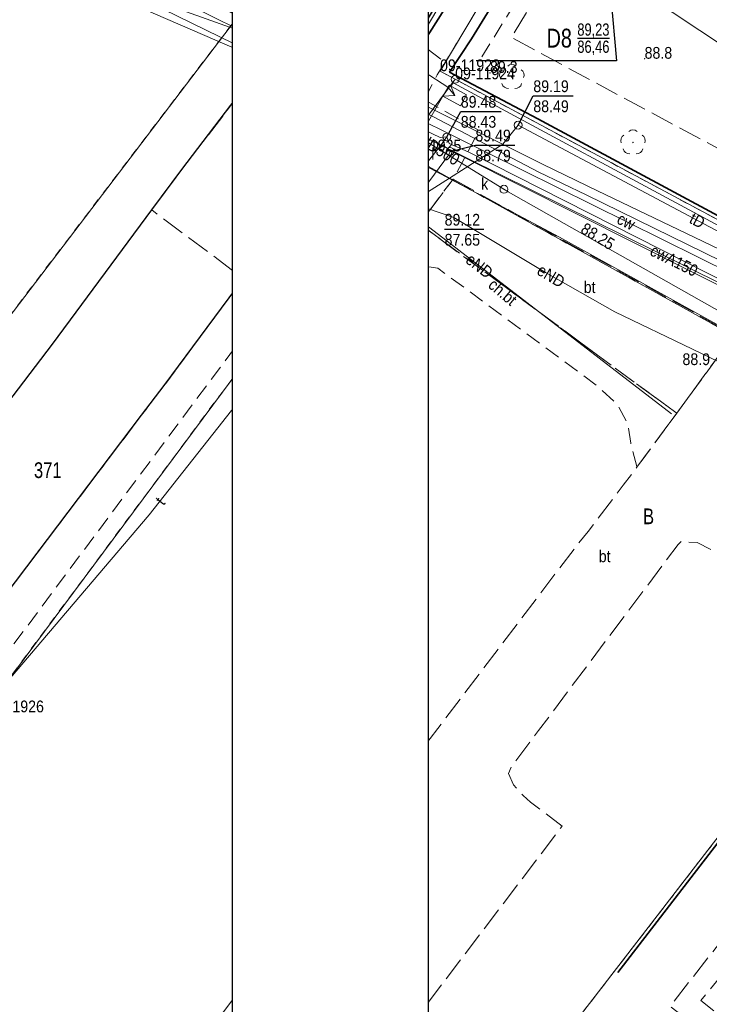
# Model space of a CAD drawing. Header units: metres. Extents: x 5550680 to 5557791, y 5952678 to 5961317.
# Tile 5 of 16: x 5550973 to 5551017, y 5960616 to 5960678. Entities that reach past the tile are written whole.
import ezdxf
from ezdxf import colors
from ezdxf.entities.mleader import LeaderData, LeaderLine
from ezdxf.enums import TextEntityAlignment as Align
from ezdxf.math import Vec2, Vec3

# ---------------------------------------------------------------- set-up
doc = ezdxf.new("R2010")
doc.units = ezdxf.units.M
doc.header["$MEASUREMENT"] = 0
doc.set_wipeout_variables(frame=1)
for name, pattern in [('0.5_0.5', [1, 0.5, -0.5]), ('1.0_0.5', [1.5, 1, -0.5]), ('1.5_0.5', [2, 1.5, -0.5]), ('219-500', [0])]:
    doc.linetypes.add(name, pattern=pattern)
doc.layers.get('0').update_dxf_attribs({"color": 2, "linetype": 'CONTINUOUS', "lineweight": 5})
for name, color, linetype in [('#PUNKTY', 7, 'CONTINUOUS'), ('202-punkt graniczny', 7, 'CONTINUOUS'), ('202-punkt graniczny-Atr103', 7, 'CONTINUOUS'), ('203-punkt graniczny', 7, 'CONTINUOUS'), ('203-punkt graniczny-Atr103', 7, 'CONTINUOUS'), ('210-oznaczenie konturu użytku gruntowego', 7, 'CONTINUOUS'), ('211-numer działki ewidencyjnej', 7, 'CONTINUOUS'), ('218-kontur użytku gruntowego', 7, 'CONTINUOUS'), ('219-działka ewidencyjna', 7, 'CONTINUOUS'), ('_TABELA', 7, 'CONTINUOUS'), ('chodnik', 7, 'CONTINUOUS'), ('chodnik-Atr17', 7, 'CONTINUOUS'), ('drzewo liściaste', 7, 'CONTINUOUS'), ('inny obiekt zagospodarowania terenu', 7, 'CONTINUOUS'), ('jezdnia', 7, 'CONTINUOUS'), ('jezdnia-Atr17', 7, 'CONTINUOUS'), ('komora podziemna', 7, 'CONTINUOUS'), ('krawężnik', 7, 'CONTINUOUS'), ('obszar utwardzony', 7, 'CONTINUOUS'), ('obszar utwardzony-Atr17', 7, 'CONTINUOUS'), ('obudowa ochronna przewodu', 7, 'CONTINUOUS'), ('ogrodzenie trwałe', 7, 'CONTINUOUS'), ('pikieta naturalna', 7, 'CONTINUOUS'), ('pikieta naturalna-Atr2', 7, 'CONTINUOUS'), ('przewód ciepłowniczy', 7, 'CONTINUOUS'), ('przewód ciepłowniczy-Atr1', 7, 'CONTINUOUS'), ('przewód elektroenergetyczny podziemny', 7, 'CONTINUOUS'), ('przewód elektroenergetyczny podziemny-Atr1', 7, 'CONTINUOUS'), ('przewód kanalizacyjny', 7, 'CONTINUOUS'), ('przewód kanalizacyjny-Atr1', 7, 'CONTINUOUS'), ('przewód telekomunikacyjny podziemny', 7, 'CONTINUOUS'), ('przewód telekomunikacyjny podziemny-Atr1', 7, 'CONTINUOUS'), ('przewód wodociągowy', 7, 'CONTINUOUS'), ('punkt zmiany cech lub źródła danych o położeniu przewodu (sieć telekomunikacyjna)', 7, 'CONTINUOUS'), ('rzedna', 7, 'CONTINUOUS'), ('rzedna-Atr2', 7, 'CONTINUOUS'), ('rzedna-Atr3', 7, 'CONTINUOUS'), ('studnia kanalizacyjna', 7, 'CONTINUOUS'), ('studnia kanalizacyjna-Atr17', 7, 'CONTINUOUS'), ('trawnik', 7, 'CONTINUOUS')]:
    doc.layers.add(name, color=color, linetype=linetype)
doc.layers.add('_drenaż', color=6, linetype='1.0_0.5', lineweight=50)
doc.styles.get("Standard").update_dxf_attribs({"font": 'Working1250', "width": 0.75})
doc.linetypes.add('902-500', pattern='A,3.75,0,[1,ksztalty.shx,S=0.5,R=0,X=0,Y=0],3.75', length=7.5)

# ---------------------------------------------------------------- blocks, each defined once
blk = doc.blocks.new('202')
at = {"color": 0, "linetype": 'Continuous', "lineweight": 0}
blk.add_circle((0, 0), 0.25, dxfattribs=at)
blk = doc.blocks.new('203')
at = {"linetype": 'Continuous', "lineweight": 0}
h = blk.add_hatch(color=0, dxfattribs=at)
edge = h.paths.add_edge_path()
edge.add_arc((0, 0), 0.045, 0, 360)
blk = doc.blocks.new('PW01')
at = {"linetype": 'Continuous', "lineweight": 13}
h = blk.add_hatch(color=0, dxfattribs=at)
edge = h.paths.add_edge_path()
edge.add_arc((0, 0), 0.045, 0, 360)
blk = doc.blocks.new('XX_01')
at = {"color": 0, "linetype": 'Continuous', "lineweight": 13}
blk.add_line((0, -0.25), (0, 0.25), dxfattribs=at)
blk = doc.blocks.new('US15')
at = {"color": 0, "linetype": 'Continuous', "lineweight": 13}
blk.add_circle((0, 0), 0.25, dxfattribs=at)
blk = doc.blocks.new('OP021')
at = {"linetype": 'Continuous', "lineweight": 13}
h = blk.add_hatch(color=0, dxfattribs=at)
edge = h.paths.add_edge_path()
edge.add_arc((0, 0), 0.05, 0, 360)
at = {"color": 0, "linetype": 'Continuous', "lineweight": 13}
for centre, start, end in [((0, 0.4), 49.272, 130.728), ((-0.38, 0.124), 121.308, 202.548), ((0.38, 0.124), 337.452, 58.692), ((-0.235, -0.324), 193.221, 274.871), ((0.235, -0.324), 265.129, 346.779)]:
    blk.add_arc(centre, 0.4, start, end, dxfattribs=at)
blk = doc.blocks.new('TU04')
at = {"color": 0, "linetype": 'Continuous', "lineweight": 13}
for p, q in [((0, 0), (0, 0.75)), ((0.5, 0), (0.5, 0.75))]:
    blk.add_line(p, q, dxfattribs=at)

msp = doc.modelspace()

# ---------------------------------------------------------------- linework, layer by layer
at = {"layer": '218-kontur użytku gruntowego', "color": 252, "linetype": '0.5_0.5', "lineweight": 18, "flags": 128}
for points in [[(5551010.09, 5960692.2), (5550999.81, 5960674.97)], [(5550988.95, 5960681.11), (5550965.88, 5960650.84)], [(5550999.81, 5960674.97), (5551000.77, 5960674.45)], [(5551000.77, 5960674.45), (5550997.35, 5960669.86)], [(5551042.01, 5960652.41), (5551000.77, 5960674.45)], [(5550997.35, 5960669.86), (5550970.76, 5960634.14)], [(5551026.24, 5960653.84), (5550997.35, 5960669.86)], [(5550994.17, 5960595.97), (5551026.22, 5960637.46)]]:
    msp.add_lwpolyline(points, dxfattribs=at)
at = {"layer": '219-działka ewidencyjna', "color": 252, "linetype": '219-500', "lineweight": 18, "flags": 128}
for points in [[(5551010.09, 5960692.2), (5550999.81, 5960674.97)], [(5550988.95, 5960681.11), (5550965.88, 5960650.84)], [(5551000.77, 5960674.45), (5550999.81, 5960674.97)], [(5551000.77, 5960674.45), (5550997.35, 5960669.86)], [(5551000.77, 5960674.45), (5551042.01, 5960652.41)], [(5550997.35, 5960669.86), (5550970.76, 5960634.14)], [(5551026.24, 5960653.84), (5550997.35, 5960669.86)], [(5551026.22, 5960637.46), (5550994.17, 5960595.97)]]:
    msp.add_lwpolyline(points, dxfattribs=at)
at = {"layer": 'chodnik', "color": 252, "linetype": '1.0_0.5', "lineweight": 18, "flags": 128}
for points in [[(5550968.15, 5960632.44), (5550942.8, 5960598.4), (5550942.41, 5960602.07), (5550945.42, 5960606.07), (5550946.3, 5960607.18), (5550947.64, 5960609.01), (5550948.04, 5960609.55), (5550957.94, 5960622.77), (5550964.87, 5960631.98), (5550970.77, 5960639.84), (5550980.8, 5960653.06), (5550982.23, 5960654.95), (5550987.28, 5960661.77), (5550989.22, 5960664.35), (5550992.68, 5960668.88), (5550995.15, 5960672.21), (5550995.45, 5960672.06), (5550995.92, 5960672.69), (5550995.71, 5960672.89), (5550998.21, 5960676.87), (5550998.83, 5960676.51), (5551000.14, 5960675.53), (5550999.62, 5960674.73), (5550998.81, 5960673.15), (5550994.76, 5960668.03), (5550993.78, 5960666.73), (5550992.1, 5960664.5), (5550989.85, 5960661.53)], [(5550999.67, 5960662.42), (5550997.74, 5960662.7), (5550996.73, 5960662.7), (5550992.75, 5960662.37), (5550991.55, 5960662.15), (5550989.85, 5960661.53), (5550992.1, 5960664.5), (5550992.26, 5960664.08), (5550992.56, 5960663.78), (5550993.19, 5960663.7), (5550996.43, 5960663.97), (5550996.93, 5960664.4), (5550993.78, 5960666.73), (5550994.76, 5960668.03), (5550998.5, 5960665.25), (5551011.68, 5960655.53), (5551014.89, 5960653.2), (5551012.35, 5960649.75), (5551011.96, 5960651.29), (5551011.75, 5960652.55), (5551011.12, 5960653.72), (5551009.92, 5960654.85)]]:
    msp.add_lwpolyline(points, close=True, dxfattribs=at)
at = {"layer": 'inny obiekt zagospodarowania terenu', "color": 252, "linetype": '1.0_0.5', "lineweight": 18, "flags": 128}
msp.add_lwpolyline([(5551010.86, 5960689.48), (5551002.48, 5960675.89)], dxfattribs=at)
at = {"layer": 'jezdnia', "color": 252, "linetype": '1.5_0.5', "lineweight": 18, "flags": 128}
for points in [[(5550994.98, 5960784.13), (5551010.82, 5960776.47), (5551011.58, 5960776.08), (5551012.24, 5960775.83), (5551026.27, 5960771.44), (5551028.25, 5960770.77), (5551031.01, 5960769.6), (5551034.56, 5960768.02), (5551059.58, 5960756.71), (5551060.97, 5960756.12), (5551061.74, 5960755.89), (5551062.43, 5960755.74), (5551063.12, 5960755.67), (5551063.91, 5960755.73), (5551064.64, 5960755.81), (5551065.36, 5960756.04), (5551066.06, 5960756.37), (5551066.7, 5960756.83), (5551067.28, 5960757.31), (5551067.77, 5960757.89), (5551079.45, 5960747.69), (5551079.73, 5960746.93), (5551080.07, 5960746.33), (5551080.44, 5960745.87), (5551081, 5960745.37), (5551081.63, 5960744.97), (5551092.27, 5960739.39), (5551097.87, 5960736.71), (5551105.16, 5960733.29), (5551110.75, 5960730.69), (5551138.88, 5960717.52), (5551142.52, 5960715.82), (5551144.35, 5960715.01), (5551146.32, 5960714.35), (5551152.59, 5960711.17), (5551156.97, 5960708.01), (5551163.17, 5960701.6), (5551165.32, 5960699.54), (5551167.41, 5960697.34), (5551169.37, 5960695.05), (5551171.24, 5960692.69), (5551172.93, 5960690.25), (5551174.54, 5960687.72), (5551176.07, 5960685.11), (5551177.73, 5960682.64), (5551181.05, 5960678.02), (5551181.81, 5960677.1), (5551173.56, 5960671.89), (5551172.44, 5960674.5), (5551169.81, 5960680.86), (5551168.09, 5960684.08), (5551165.14, 5960688.44), (5551163.71, 5960690.31), (5551161.15, 5960693.26), (5551158.4, 5960696.17), (5551155.35, 5960699.15), (5551153.3, 5960700.95), (5551151.04, 5960702.85), (5551148.59, 5960704.56), (5551146.04, 5960706.16), (5551143.37, 5960707.59), (5551140.72, 5960708.95), (5551138, 5960710.27), (5551135.93, 5960711.2), (5551133.16, 5960712.24), (5551129.83, 5960713.29), (5551103.21, 5960725.56), (5551099.26, 5960727.4), (5551095.51, 5960729.06), (5551082.66, 5960734.93), (5551078.87, 5960736.66), (5551073.03, 5960739.33), (5551051.86, 5960748.96), (5551048.09, 5960750.62), (5551047.09, 5960750.96), (5551046.83, 5960751.01), (5551045.88, 5960751.17), (5551044.81, 5960751.14), (5551043.62, 5960750.96), (5551042.81, 5960750.71), (5551041.95, 5960750.25), (5551041.22, 5960749.63), (5551040.53, 5960748.75), (5551039.77, 5960747.5), (5551038.8, 5960745.88), (5551028.31, 5960727.99), (5551025.4, 5960723.04), (5551023.03, 5960719.01), (5551021.85, 5960716.89), (5551018.5, 5960711.16), (5551016.71, 5960708.35), (5551015.13, 5960705.56), (5551009.5, 5960695.98), (5551009.16, 5960695.39), (5551003.09, 5960685.2), (5550998.21, 5960676.87), (5550995.71, 5960672.89), (5550995.92, 5960672.69), (5550995.45, 5960672.06), (5550995.15, 5960672.21), (5550992.68, 5960668.88), (5550986.83, 5960673.24), (5550990.17, 5960677.65), (5550991.26, 5960679.29), (5550992.04, 5960680.51), (5550992.86, 5960681.95), (5550996.61, 5960688.53), (5551000.73, 5960695.57), (5551003.54, 5960700.21), (5551005.91, 5960704.41), (5551009.7, 5960710.79), (5551010.84, 5960712.61), (5551012.91, 5960716.09), (5551015.74, 5960720.74), (5551019.64, 5960727.49), (5551024.05, 5960735.17), (5551024.34, 5960735.68), (5551032.56, 5960749.69), (5551033.46, 5960751.58), (5551033.46, 5960751.79), (5551033.51, 5960753.68), (5551032.82, 5960755.5), (5551032.06, 5960756.76), (5551030.97, 5960757.95), (5551029.96, 5960758.74), (5551000.4, 5960771.95), (5550999.27, 5960772.38), (5550982.62, 5960778.66), (5550981.47, 5960778.92), (5550980.2, 5960778.97), (5550983.19, 5960788.38)], [(5550981.44, 5960666.13), (5550983.36, 5960668.71), (5550986.83, 5960673.24), (5550992.68, 5960668.88), (5550989.22, 5960664.35), (5550987.28, 5960661.77)]]:
    msp.add_lwpolyline(points, close=True, dxfattribs=at)
at = {"layer": 'komora podziemna', "color": 252, "linetype": 'Continuous', "lineweight": 18, "flags": 128}
msp.add_lwpolyline([(5551000.39, 5960674.08), (5551001.5, 5960673.46), (5551001.11, 5960672.76), (5550999.99, 5960673.38)], close=True, dxfattribs=at)
at = {"layer": 'krawężnik', "color": 252, "linetype": 'Continuous', "lineweight": 25, "flags": 128}
for points in [[(5550970.77, 5960639.84), (5550980.8, 5960653.06), (5550982.23, 5960654.95), (5550987.28, 5960661.77), (5550989.22, 5960664.35), (5550992.68, 5960668.88), (5550995.15, 5960672.21), (5550995.45, 5960672.06), (5550995.92, 5960672.69), (5550995.71, 5960672.89), (5550998.21, 5960676.87), (5551003.09, 5960685.2), (5551009.16, 5960695.39), (5551009.5, 5960695.98), (5551015.13, 5960705.56), (5551016.71, 5960708.35), (5551018.5, 5960711.16), (5551021.85, 5960716.89), (5551023.03, 5960719.01), (5551025.4, 5960723.04), (5551028.31, 5960727.99), (5551038.8, 5960745.88), (5551039.77, 5960747.5)], [(5550957.98, 5960642.26), (5550958.5, 5960642.01), (5550959.4, 5960641.5), (5550960.1, 5960641.23), (5550960.84, 5960641.08), (5550961.56, 5960641.09), (5550962.26, 5960641.34), (5550963.07, 5960641.88), (5550963.6, 5960642.47), (5550975.12, 5960657.59), (5550981.44, 5960666.13), (5550983.36, 5960668.71), (5550986.83, 5960673.24), (5550990.17, 5960677.65), (5550991.26, 5960679.29), (5550992.04, 5960680.51), (5550992.86, 5960681.95), (5550996.61, 5960688.53)]]:
    msp.add_lwpolyline(points, dxfattribs=at)
at = {"layer": 'obszar utwardzony', "color": 252, "linetype": '1.5_0.5', "lineweight": 18, "flags": 128}
for points in [[(5551011.27, 5960688.47), (5551016.5, 5960685.26), (5551015.08, 5960683.07), (5551022.05, 5960678.86), (5551031.16, 5960673.38), (5551031.08, 5960673.26), (5551026.14, 5960665.42), (5551007.49, 5960675.43), (5551004.36, 5960677.12)], [(5551000.64, 5960668.09), (5551018.55, 5960658.18), (5551014.89, 5960653.2), (5551011.68, 5960655.53), (5550998.5, 5960665.25)], [(5551018.66, 5960643.32), (5551017.35, 5960644.35), (5551016.18, 5960644.96), (5551015.16, 5960645.01), (5551014.97, 5960644.82), (5551006.09, 5960632.98), (5551004.37, 5960630.7), (5551004.18, 5960630.24), (5551004.48, 5960629.52), (5551005.1, 5960628.84), (5551005.57, 5960628.42), (5551007.59, 5960626.9), (5550970.8, 5960578.45), (5550968.12, 5960580.46), (5550966.61, 5960580.88), (5550965.52, 5960580.7), (5550964.73, 5960580), (5550960.82, 5960574.77), (5550960.42, 5960573.62), (5550959.92, 5960572.55), (5550953.7, 5960575.35), (5550957.04, 5960577.06), (5550958.18, 5960578.1), (5550961.34, 5960582.43), (5550965.35, 5960587.62), (5550970.22, 5960594.1), (5550971.51, 5960595.86), (5550972.18, 5960596.72), (5550982.53, 5960610.38), (5550983.7, 5960611.98), (5550984.36, 5960612.86), (5550994.67, 5960626.58), (5550995.99, 5960628.28), (5550996.22, 5960628.51), (5550996.62, 5960629.11), (5550996.9, 5960629.45), (5551007.25, 5960643.1), (5551008.52, 5960644.76), (5551009.24, 5960645.65), (5551011.48, 5960648.61), (5551012.35, 5960649.75), (5551014.89, 5960653.2), (5551018.55, 5960658.18), (5551022.03, 5960656.36), (5551021.73, 5960655.97), (5551020.1, 5960653.93), (5551018.1, 5960651.43), (5551022.29, 5960647.9)], [(5551052.07, 5960639.49), (5551048.83, 5960635.81), (5551042.31, 5960626.76), (5551039.18, 5960629.29), (5551033.37, 5960633.9), (5551026.09, 5960628.09), (5551020.21, 5960620.41), (5551016.43, 5960615.79), (5551021.93, 5960611.4), (5551024.49, 5960609.51), (5551012, 5960592.68), (5551014.87, 5960587.94), (5551002.85, 5960597.47), (5551015.87, 5960614.34), (5551014.47, 5960615.42), (5551019.36, 5960621.69), (5551024.91, 5960629.19), (5551032.31, 5960634.79), (5551029.31, 5960636.92), (5551037.58, 5960647.53), (5551040.73, 5960645.78)]]:
    msp.add_lwpolyline(points, close=True, dxfattribs=at)
at = {"layer": 'obudowa ochronna przewodu', "color": 252, "linetype": 'Continuous', "lineweight": 35, "flags": 128}
for points in [[(5550997.25, 5960673.19), (5550984.85, 5960679.59)], [(5550985.04, 5960679.95), (5550997.47, 5960673.48)]]:
    msp.add_lwpolyline(points, dxfattribs=at)
at = {"layer": 'ogrodzenie trwałe', "color": 252, "linetype": '902-500', "lineweight": 35, "flags": 128}
for points in [[(5550993.18, 5960668.7), (5550994.42, 5960670.21), (5550996.73, 5960673.51), (5550997.83, 5960675.33), (5550999.94, 5960678.69), (5551005.06, 5960687.31), (5551015.29, 5960704.56)], [(5551024.15, 5960662.23), (5551017.52, 5960665.75), (5551006.03, 5960671.93), (5551000.42, 5960674.91), (5551001.82, 5960677.03), (5551006.36, 5960684.44), (5551010.69, 5960691.71)], [(5551037.58, 5960647.53), (5551035.24, 5960648.83), (5551026.2, 5960637.08), (5551021.04, 5960630.34), (5551018.3, 5960626.85), (5551011.14, 5960617.57)]]:
    msp.add_lwpolyline(points, dxfattribs=at)
at = {"layer": 'przewód ciepłowniczy', "color": 252, "linetype": 'Continuous', "lineweight": 18, "flags": 128}
for points in [[(5551047.6, 5960646.91), (5551046.56, 5960647.35), (5551024.56, 5960658.08), (5551023.45, 5960656.94), (5551021.51, 5960657.78), (5551021.71, 5960659.45), (5550995.62, 5960672.35), (5550980.38, 5960679.81), (5550973.39, 5960683.39), (5550973.17, 5960684.2)], [(5550973.17, 5960684.2), (5550973.85, 5960684.15), (5551022.9, 5960659.83), (5551022.69, 5960658.28), (5551023.17, 5960658.1), (5551024.28, 5960659.21), (5551039.51, 5960651.81), (5551047.16, 5960648.1), (5551047.6, 5960646.91)], [(5550984.85, 5960679.59), (5550997.25, 5960673.19), (5551006.11, 5960668.53), (5551009.11, 5960667.09), (5551019.91, 5960661.8)], [(5551020.68, 5960662.15), (5551009.85, 5960667.35), (5551006.37, 5960669.02), (5550997.47, 5960673.48), (5550985.04, 5960679.95)]]:
    msp.add_lwpolyline(points, dxfattribs=at)
at = {"layer": 'przewód elektroenergetyczny podziemny', "color": 252, "linetype": 'Continuous', "lineweight": 18, "flags": 128}
for points in [[(5550989.67, 5960679.8), (5550990.97, 5960680.09), (5550998.79, 5960674.93), (5551000.31, 5960673.94), (5551000.75, 5960673.42)], [(5550986.92, 5960674.34), (5550994.47, 5960668.78), (5550997.26, 5960666.82), (5551000.69, 5960665.64), (5551006.52, 5960662.14), (5551010.94, 5960659.65), (5551025.78, 5960652.51), (5551033.3, 5960648.87), (5551034.59, 5960648.25)], [(5551000.64, 5960674.22), (5551000.5, 5960674.02), (5551000.75, 5960673.42)], [(5551038.42, 5960653.8), (5551027.03, 5960660.22), (5551017.62, 5960665.1), (5551000.64, 5960674.22)], [(5551014.55, 5960653.15), (5550996.4, 5960667.12), (5550999.99, 5960673.38), (5551000.75, 5960673.42)]]:
    msp.add_lwpolyline(points, dxfattribs=at)
at = {"layer": 'przewód kanalizacyjny', "color": 252, "linetype": 'Continuous', "lineweight": 18, "flags": 128}
for points in [[(5550995.38, 5960672.67), (5550966.39, 5960685.22)], [(5551003.88, 5960667.45), (5550995.38, 5960672.67)], [(5551050.16, 5960641.92), (5551049.7, 5960642.16), (5551028.26, 5960653.7), (5551020.87, 5960657.84), (5551004.14, 5960667.29), (5551003.88, 5960667.45)]]:
    msp.add_lwpolyline(points, dxfattribs=at)
at = {"layer": 'przewód telekomunikacyjny podziemny', "color": 252, "linetype": 'Continuous', "lineweight": 18, "flags": 128}
for points in [[(5551000.45, 5960669.86), (5551000.28, 5960670.07), (5550991.96, 5960674.02), (5550987.65, 5960677.33), (5550978.47, 5960680.61), (5550953.54, 5960692.78), (5550939.08, 5960699.6), (5550938.84, 5960699.7)], [(5551005.19, 5960688.22), (5551004.82, 5960687.64), (5550999.14, 5960678.06), (5550993.77, 5960669.25), (5550990.02, 5960663.09)], [(5550988.39, 5960677.74), (5550988.84, 5960677.35), (5550992.23, 5960674.38), (5550999.81, 5960670.75), (5551000.24, 5960670.78)], [(5551036.66, 5960676.49), (5551026.85, 5960660.26), (5551021.52, 5960656.59), (5551007.41, 5960664.39), (5550994.89, 5960671.07), (5550994.59, 5960671.21)], [(5551043.07, 5960651.19), (5551004.78, 5960671.53), (5551003.8, 5960670.31), (5550992.22, 5960662.94), (5550990.02, 5960663.09)], [(5550962.86, 5960625.1), (5550963.24, 5960625.54), (5550981.28, 5960646.72), (5550999.87, 5960670.28), (5551000.24, 5960670.78)], [(5551000.24, 5960670.78), (5551000.4, 5960670.36), (5551001.6, 5960669.83), (5551023.17, 5960658.91), (5551036.21, 5960652.21), (5551036.46, 5960652.1)], [(5550987.59, 5960650.36), (5550986.83, 5960651.28), (5551000.34, 5960669.63), (5551000.45, 5960669.86)], [(5551035.76, 5960652.1), (5551035.52, 5960652.2), (5551022.99, 5960658.61), (5551001.4, 5960669.45), (5551000.73, 5960669.79), (5551000.45, 5960669.86)]]:
    msp.add_lwpolyline(points, dxfattribs=at)
at = {"layer": 'przewód wodociągowy', "color": 252, "linetype": 'Continuous', "lineweight": 18, "flags": 128}
msp.add_lwpolyline([(5551005.8, 5960684.66), (5551009.3, 5960682.26), (5551028.75, 5960669.35), (5551029.74, 5960668.95), (5551038.12, 5960663.97), (5551039.86, 5960657.27), (5551045.67, 5960653.91)], dxfattribs=at)
at = {"layer": 'rzedna-Atr2', "color": 252, "flags": 128}
for points in [[(5550995.38, 5960672.67), (5550994.49, 5960675.2), (5550991.958, 5960675.2)], [(5551004.78, 5960671.53), (5551005.75, 5960673.4), (5551008.287, 5960673.4)], [(5551000.24, 5960670.78), (5551001.13, 5960672.41), (5551003.699, 5960672.41)], [(5551000.45, 5960669.86), (5551002.06, 5960670.26), (5551004.565, 5960670.26)], [(5551000.1, 5960664.9), (5551002.605, 5960664.9)], [(5550990.02, 5960663.09), (5550990.05, 5960660.76), (5550992.263, 5960660.76)]]:
    msp.add_lwpolyline(points, dxfattribs=at)
at = {"layer": 'trawnik', "color": 252, "linetype": '1.0_0.5', "lineweight": 18, "flags": 128}
msp.add_lwpolyline([(5550998.81, 5960673.15), (5551002.31, 5960671.19), (5551000.64, 5960668.09), (5550998.5, 5960665.25), (5550994.76, 5960668.03)], close=True, dxfattribs=at)

# ---------------------------------------------------------------- block references
at = {"layer": '202-punkt graniczny', "color": 252, "linetype": 'Continuous', "lineweight": 18}
msp.add_blockref('202', (5551000.77, 5960674.45), dxfattribs=at)
at = {"layer": '203-punkt graniczny', "color": 252, "linetype": 'Continuous', "lineweight": 18}
for p in [(5550999.81, 5960674.97), (5550997.35, 5960669.86)]:
    msp.add_blockref('203', p, dxfattribs=at)
at = {"layer": 'drzewo liściaste', "color": 252, "linetype": 'Continuous', "lineweight": 18}
for p in [(5551004.38, 5960674.59), (5551012.1, 5960670.43)]:
    msp.add_blockref('OP021', p, dxfattribs=at)
at = {"layer": 'komora podziemna', "color": 252, "linetype": 'Continuous', "lineweight": 18}
for p, rotation in [((5551004.78, 5960671.53), 242.638), ((5551000.24, 5960670.78), 59.808)]:
    msp.add_blockref('US15', p, dxfattribs=dict(at, rotation=rotation))
msp.add_blockref('US15', (5551000.45, 5960669.86), dxfattribs=at)
at = {"layer": 'pikieta naturalna', "color": 252, "linetype": 'Continuous', "lineweight": 13}
for p in [(5551012.84, 5960675.76), (5551002.99, 5960674.86)]:
    msp.add_blockref('PW01', p, dxfattribs=at)
at = {"layer": 'punkt zmiany cech lub źródła danych o położeniu przewodu (sieć telekomunikacyjna)', "color": 252, "linetype": 'Continuous', "lineweight": 18, "rotation": 157.923}
msp.add_blockref('XX_01', (5550994.59, 5960671.21), dxfattribs=at)
at = {"layer": 'rzedna', "color": 252, "linetype": 'Continuous', "lineweight": 18}
for p in [(5550995.38, 5960672.67), (5551000.24, 5960670.78), (5551000.45, 5960669.86), (5551003.88, 5960667.45), (5551004.14, 5960667.29), (5550990.02, 5960663.09)]:
    msp.add_blockref('PW01', p, dxfattribs=at)
at = {"layer": 'rzedna', "color": 252, "linetype": 'Continuous', "lineweight": 18, "rotation": 242.638}
msp.add_blockref('PW01', (5551004.78, 5960671.53), dxfattribs=at)
at = {"layer": 'studnia kanalizacyjna', "color": 252, "linetype": 'Continuous', "lineweight": 18}
for p in [(5550995.38, 5960672.67), (5551003.88, 5960667.45)]:
    msp.add_blockref('US15', p, dxfattribs=at)
at = {"layer": 'trawnik', "color": 252, "linetype": 'Continuous', "lineweight": 18}
for p in [(5550998.859, 5960669.349), (5550996.359, 5960666.849)]:
    msp.add_blockref('TU04', p, dxfattribs=at)

# ---------------------------------------------------------------- texts
at = {"layer": '202-punkt graniczny-Atr103', "color": 252, "width": 0.9}
msp.add_text('09-11924', height=0.75, dxfattribs=at).set_placement((5551000.77, 5960674.45))
at = {"layer": '203-punkt graniczny-Atr103', "color": 252, "width": 0.9}
for s, p in [('09-11923', (5550999.81, 5960674.97)), ('09-11925', (5550997.35, 5960669.86)), ('09-11926', (5550970.76, 5960634.14))]:
    msp.add_text(s, height=0.75, dxfattribs=at).set_placement(p)
at = {"layer": '210-oznaczenie konturu użytku gruntowego', "color": 252, "linetype": 'Continuous', "lineweight": 18, "width": 0.79}
msp.add_text('B', height=1, dxfattribs=at).set_placement((5551012.74, 5960646.12))
at = {"layer": '211-numer działki ewidencyjnej', "color": 252, "linetype": 'Continuous', "lineweight": 18, "width": 0.79}
msp.add_text('371', height=1, dxfattribs=at).set_placement((5550973.94, 5960650.06), align=Align.TOP_LEFT)
at = {"layer": 'chodnik-Atr17', "color": 252, "width": 0.9}
msp.add_text('ch.bt', height=0.75, rotation=319.9, dxfattribs=at).set_placement((5551003.8, 5960660.9), align=Align.MIDDLE_CENTER)
at = {"layer": 'jezdnia-Atr17', "color": 252, "width": 0.9}
msp.add_text('j.bt', height=0.75, rotation=52.548, dxfattribs=at).set_placement((5550987.22, 5960668.44), align=Align.MIDDLE_LEFT)
at = {"layer": 'obszar utwardzony-Atr17', "color": 252, "width": 0.9}
for p in [(5551008.96, 5960660.84), (5551009.92, 5960643.7)]:
    msp.add_text('bt', height=0.75, dxfattribs=at).set_placement(p)
at = {"layer": 'pikieta naturalna-Atr2', "color": 252, "width": 0.9}
for s, p in [('88.8', (5551012.84, 5960675.76)), ('89.3', (5551002.99, 5960674.86))]:
    msp.add_text(s, height=0.75, dxfattribs=at).set_placement(p)
msp.add_text('88.9', height=0.75, dxfattribs=at).set_placement((5551017.01, 5960656.25), align=Align.RIGHT)
at = {"layer": 'przewód ciepłowniczy-Atr1', "color": 252, "width": 0.9}
msp.add_text('cw', height=0.75, rotation=-26.373, dxfattribs=at).set_placement((5551011.665, 5960665.4), align=Align.MIDDLE_CENTER)
msp.add_text('cwA150', height=0.75, rotation=-26.31, dxfattribs=at).set_placement((5551013.28, 5960663.62), align=Align.MIDDLE_LEFT)
at = {"layer": 'przewód elektroenergetyczny podziemny-Atr1', "color": 252, "width": 0.9}
for rotation, p in [(-33.419, (5550995.365, 5960677.19)), (322.414, (5551002.314, 5960662.568)), (328.934, (5551006.88, 5960661.93))]:
    msp.add_text('eND', height=0.75, rotation=rotation, dxfattribs=at).set_placement(p, align=Align.MIDDLE_CENTER)
at = {"layer": 'przewód kanalizacyjny-Atr1', "color": 252, "width": 0.9}
msp.add_text('kdD500', height=0.75, rotation=-31.555, dxfattribs=at).set_placement((5550999.628, 5960670.061), align=Align.MIDDLE_CENTER)
at = {"layer": 'przewód telekomunikacyjny podziemny-Atr1', "color": 252, "width": 0.9}
for s, rotation, p in [('tD', 58.636, (5550997.656, 5960675.625)), ('t', -25.589, (5550993.913, 5960673.574)), ('tD', -27.978, (5551016.199, 5960665.464)), ('t', 53.638, (5550993.307, 5960660.077)), ('t', 51.725, (5550981.971, 5960647.595))]:
    msp.add_text(s, height=0.75, rotation=rotation, dxfattribs=at).set_placement(p, align=Align.MIDDLE_CENTER)
at = {"layer": 'rzedna-Atr2', "color": 252, "width": 0.9}
for s, p in [('89.53', (5550991.958, 5960675.208)), ('89.19', (5551005.75, 5960673.408)), ('89.48', (5551001.13, 5960672.418)), ('89.49', (5551002.06, 5960670.268)), ('89.12', (5551000.1, 5960664.908)), ('89.61', (5550990.05, 5960660.768))]:
    msp.add_text(s, height=0.75, dxfattribs=at).set_placement(p, align=Align.BOTTOM_LEFT)
msp.add_text('88.25', height=0.75, rotation=328.878, dxfattribs=at).set_placement((5551008.7, 5960664.72))
at = {"layer": 'rzedna-Atr3', "color": 252, "width": 0.9}
for s, p in [('87.80', (5550991.958, 5960673.933)), ('88.49', (5551005.75, 5960672.133)), ('88.43', (5551001.13, 5960671.143)), ('88.79', (5551002.06, 5960668.993)), ('87.65', (5551000.1, 5960663.633)), ('88.19', (5550990.05, 5960659.492))]:
    msp.add_text(s, height=0.75, dxfattribs=at).set_placement(p, align=Align.BOTTOM_LEFT)
at = {"layer": 'studnia kanalizacyjna-Atr17', "color": 252, "width": 0.9}
msp.add_text('k', height=0.75, dxfattribs=at).set_placement((5550994.67, 5960672.18))
msp.add_text('k', height=0.75, dxfattribs=at).set_placement((5551002.88, 5960667.42), align=Align.RIGHT)

# ---------------------------------------------------------------- next in the draw order: wipeouts: each hides what was drawn before it
at = {"ltscale": 0.8}
msp.add_wipeout([(5551085.293, 5960758.508), (5551083.693, 5960752.356), (5550999.063, 5960752.356), (5550999.063, 5960609.956), (5551102.063, 5960609.956), (5551102.063, 5960606.906), (5550986.563, 5960606.906), (5550986.563, 5960755.406)], dxfattribs=at).dxf.layer = '_drenaż'

# ---------------------------------------------------------------- next in the draw order: linework, layer by layer
at = {"layer": '_TABELA', "color": 7}
msp.add_lwpolyline([(5550986.563, 5960755.406), (5551196.563, 5960755.406), (5550986.563, 5960755.406), (5550986.563, 5960606.906), (5551196.563, 5960606.906), (5551196.563, 5960755.406)], dxfattribs=at)
msp.add_lwpolyline([(5551193.563, 5960752.356), (5550999.063, 5960752.356), (5550999.063, 5960609.956), (5551193.563, 5960609.956)], close=True, dxfattribs=at)

# ---------------------------------------------------------------- next in the draw order: leaders
at = {"layer": '#PUNKTY', "lineweight": 5, "ltscale": 0.8}
ml = msp.add_multileader_mtext('Standard', dxfattribs=at)
ml.set_content('\\fArial|b0|i0;\\A1;D8 \\H0.65x;\\S89,23/86,46;')
ml.set_leader_properties()
ml.build(insert=Vec2(0, 0))
ml.multileader.update_dxf_attribs({"text_left_attachment_type": 5, "text_right_attachment_type": 5, "dogleg_length": 0.36, "arrow_head_size": 0.18})
ctx = ml.context
ctx.base_point, ctx.char_height, ctx.arrow_head_size, ctx.landing_gap_size, ctx.plane_origin = Vec3(5551006.647, 5960675.634), 1.2, 0.18, 0.09, Vec3(-56.999, -6.013)
ctx.left_attachment, ctx.right_attachment, ctx.text_align_type = 5, 5, 2
notes = []
notes.append((ctx, [(0, (1, 1, 0), (5551011.051, 5960675.634), (-1, 0), 0.36, [(0, [(5551009.576, 5960692.153)], 0, [])])]))
ctx.mtext.insert, ctx.mtext.alignment = Vec3(5551010.601, 5960678.008), 3
for ctx, leaders in notes:
    for number, flags, end, landing, length, lines in leaders:
        leader = LeaderData()
        leader.index, (leader.has_last_leader_line, leader.has_dogleg_vector, leader.attachment_direction) = number, flags
        leader.last_leader_point, leader.dogleg_vector, leader.dogleg_length = Vec3(end), Vec3(landing), length
        for number, points, colour, breaks in lines:
            line = LeaderLine()
            line.index, line.vertices, line.color, line.breaks = number, Vec3.list(points), colors.encode_raw_color(colour), breaks
            leader.lines.append(line)
        ctx.leaders.append(leader)

doc.saveas('drawing.dxf')
